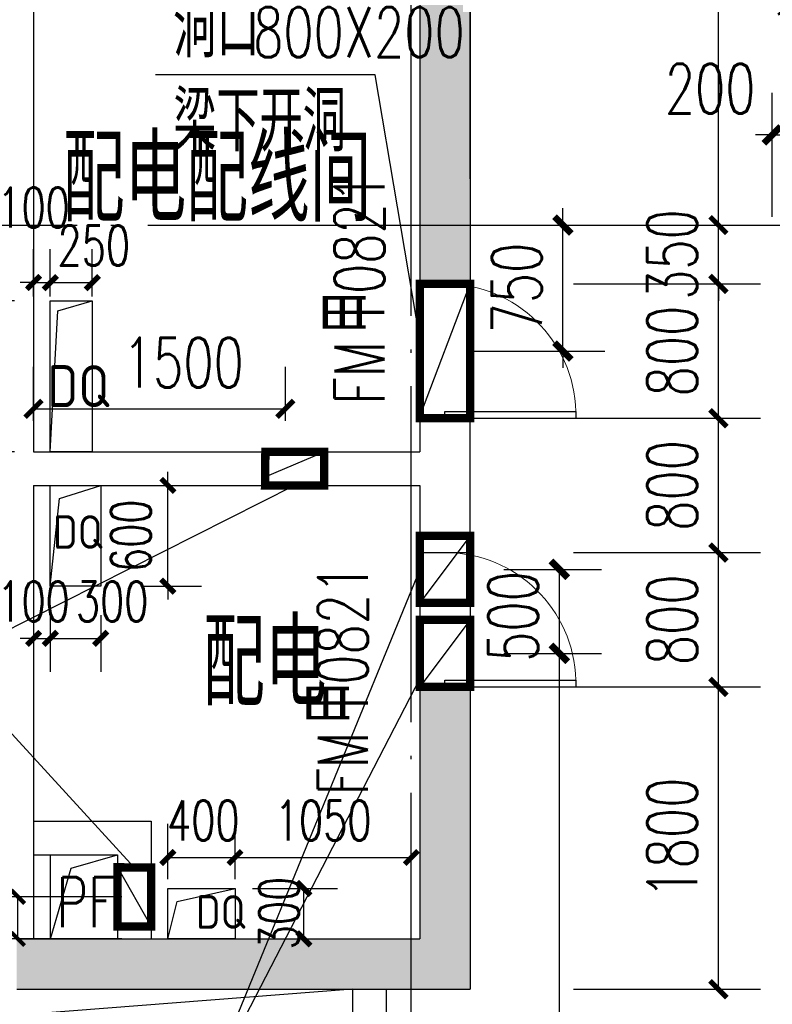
# Model space of a CAD drawing. Extents: x 797781 to 1255204, y 21234 to 1024248.
# Tile 256 of 256: x 952976 to 957458, y 282282 to 288145. Entities that reach past the tile are written whole.
import ezdxf

# ---------------------------------------------------------------- set-up
doc = ezdxf.new("R2010")
doc.units = 0
doc.header["$LTSCALE"] = 1000
doc.header["$MEASUREMENT"] = 0
doc.linetypes.add('230303生产综合楼-平面图_t8$0$DOTE', pattern=[2.42, 2, -0.2, 0.02, -0.2])
for name, color, linetype in [('.2023.03.07提建筑条件', 3, 'Continuous'), ('230303生产综合楼-平面图_t8$0$DIM_LEAD', 3, 'Continuous'), ('230303生产综合楼-平面图_t8$0$DOOR_FIRE_TEXT', 7, 'Continuous'), ('230303生产综合楼-平面图_t8$0$DOTE', 1, '230303生产综合楼-平面图_t8$0$DOTE'), ('230303生产综合楼-平面图_t8$0$H-楼板留洞', 6, 'Continuous'), ('230303生产综合楼-平面图_t8$0$PUB_DIM', 3, 'Continuous'), ('230303生产综合楼-平面图_t8$0$PUB_HATCH', 8, 'Continuous'), ('230303生产综合楼-平面图_t8$0$PUB_TEXT', 7, 'Continuous'), ('230303生产综合楼-平面图_t8$0$STAIR', 2, 'Continuous'), ('230303生产综合楼-平面图_t8$0$WALL', 40, 'Continuous'), ('230303生产综合楼-平面图_t8$0$条件', 7, 'Continuous'), ('230303生产综合楼-平面图_t8$0$板洞', 6, 'Continuous'), ('230303生产综合楼-平面图_t8$0$通风', 7, 'Continuous'), ('DIM_LEAD', 3, 'Continuous'), ('DOOR_FIRE', 4, 'Continuous'), ('PUB_DIM', 3, 'Continuous'), ('PUB_TEXT', 7, 'Continuous'), ('TEL_TEXT', 7, 'Continuous'), ('电气洞口', 6, 'Continuous')]:
    doc.layers.add(name, color=color, linetype=linetype)
doc.styles.add('230303生产综合楼-平面图_t8$0$_TCH_DIM', font='SIMPLEX', dxfattribs={"bigfont": 'GBCBIG'})
doc.styles.add('230303生产综合楼-平面图_T8$0$_TCH_DIM_T3', font='SIMPLEX', dxfattribs={"width": 0.705882, "bigfont": 'GBCBIG'})
doc.styles.add('230303生产综合楼-平面图_t8$0$_TCH_WINDOW', font='SIMPLEX', dxfattribs={"height": 3.5, "bigfont": 'GBCBIG'})
doc.styles.add('_TCH_DIM', font='SIMPLEX', dxfattribs={"bigfont": 'GBCBIG'})
doc.styles.add('_TCH_DIM_T3', font='SIMPLEX', dxfattribs={"width": 0.705882, "bigfont": 'GBCBIG'})
doc.styles.get("Standard").update_dxf_attribs({"font": 'gbenor.shx', "bigfont": 'gbcbig.shx'})
doc.dimstyles.new('230303生产综合楼-平面图_T8$0$_TCH_ARCH&&100', dxfattribs={"dimtxt": 297.5, "dimasz": 100, "dimexe": 250, "dimexo": 300, "dimgap": 126.25, "dimtad": 1, "dimdec": 0, "dimzin": 0, "dimdsep": 46, "dimtxsty": '230303生产综合楼-平面图_T8$0$_TCH_DIM_T3', "dimblk": '230303生产综合楼-平面图_t8$0$_ArchTick', "dimcen": 0.09, "dimclrt": 7, "dimazin": 2, "dimtfac": 1, "dimtdec": 0, "dimtix": 1, "dimtmove": 2, "dimatfit": 3, "dimfxl": 1, "dimtolj": 1, "dimtzin": 0, "dimarcsym": 0})
doc.dimstyles.new('230303生产综合楼-平面图_T8$0$_TCH_ARCH&&80', dxfattribs={"dimtxt": 238, "dimasz": 80, "dimexe": 200, "dimexo": 240, "dimgap": 101, "dimtad": 1, "dimdec": 0, "dimzin": 0, "dimdsep": 46, "dimtxsty": '230303生产综合楼-平面图_T8$0$_TCH_DIM_T3', "dimblk": '230303生产综合楼-平面图_t8$0$_ArchTick', "dimcen": 0.09, "dimclrt": 7, "dimazin": 2, "dimtfac": 1, "dimtdec": 0, "dimtix": 1, "dimtmove": 2, "dimatfit": 3, "dimfxl": 1, "dimtolj": 1, "dimtzin": 0, "dimarcsym": 0})
doc.dimstyles.new('_TCH_ARCH&&100', dxfattribs={"dimtxt": 297.5, "dimasz": 100, "dimexe": 250, "dimexo": 300, "dimgap": 126.25, "dimtad": 1, "dimdec": 0, "dimzin": 0, "dimdsep": 46, "dimtxsty": '_TCH_DIM_T3', "dimblk": 'ARCHTICK', "dimcen": 0.09, "dimclrt": 7, "dimazin": 2, "dimtfac": 1, "dimtdec": 0, "dimtix": 1, "dimtmove": 2, "dimatfit": 3, "dimfxl": 1, "dimtolj": 1, "dimtzin": 0, "dimarcsym": 0})
doc.dimstyles.new('_TCH_ARCH&&80', dxfattribs={"dimtxt": 238, "dimasz": 80, "dimexe": 200, "dimexo": 240, "dimgap": 101, "dimtad": 1, "dimdec": 0, "dimzin": 0, "dimdsep": 46, "dimtxsty": '_TCH_DIM_T3', "dimblk": 'ARCHTICK', "dimcen": 0.09, "dimclrt": 7, "dimazin": 2, "dimtfac": 1, "dimtdec": 0, "dimtix": 1, "dimtmove": 2, "dimatfit": 3, "dimfxl": 1, "dimtolj": 1, "dimtzin": 0, "dimarcsym": 0})

# ---------------------------------------------------------------- blocks, each defined once
blk = doc.blocks.new('_ArchTick')
at = {"color": 0, "linetype": 'ByBlock', "const_width": 0.4}
blk.add_lwpolyline([(-0.5, -0.5), (0.5, 0.5)], dxfattribs=at)
blk = doc.blocks.new('*D6702')
at = {"layer": 'Defpoints', "color": 0, "transparency": 16777216}
for p in [(787812.9, 281834.5), (788444.5, 281834.5), (787812.9, 281334.5)]:
    blk.add_point(p, dxfattribs=at)
at = {"layer": 'PUB_DIM', "color": 0, "lineweight": -2, "transparency": 16777216}
for p, q in [((788112.9, 281834.5), (788694.5, 281834.5)), ((788444.5, 281334.5), (788444.5, 281834.5)), ((788112.9, 281334.5), (788694.5, 281334.5))]:
    blk.add_line(p, q, dxfattribs=at)
at = {"layer": 'PUB_DIM', "color": 0, "lineweight": -2, "transparency": 16777216, "xscale": 100, "yscale": 100, "zscale": 100}
for p, rotation in [((788444.5, 281834.5), 90), ((788444.5, 281334.5), 270)]:
    blk.add_blockref('_ArchTick', p, dxfattribs=dict(at, rotation=rotation))
at = {"layer": 'PUB_DIM', "color": 7, "transparency": 16777216, "insert": (788169.5, 281554.2), "char_height": 297.5, "attachment_point": 5, "rotation": 90, "style": '_TCH_DIM_T3'}
blk.add_mtext('\\A1;500', dxfattribs=at)
blk = doc.blocks.new('*D6703')
at = {"layer": 'Defpoints', "color": 0, "transparency": 16777216}
for p in [(787812.9, 281334.5), (788444.5, 281334.5), (787812.9, 275484.5)]:
    blk.add_point(p, dxfattribs=at)
at = {"layer": 'PUB_DIM', "color": 0, "lineweight": -2, "transparency": 16777216}
for p, q in [((788112.9, 281334.5), (788694.5, 281334.5)), ((788444.5, 275484.5), (788444.5, 281334.5)), ((788112.9, 275484.5), (788694.5, 275484.5))]:
    blk.add_line(p, q, dxfattribs=at)
at = {"layer": 'PUB_DIM', "color": 0, "lineweight": -2, "transparency": 16777216, "xscale": 100, "yscale": 100, "zscale": 100}
for p, rotation in [((788444.5, 281334.5), 90), ((788444.5, 275484.5), 270)]:
    blk.add_blockref('_ArchTick', p, dxfattribs=dict(at, rotation=rotation))
at = {"layer": 'PUB_DIM', "color": 7, "transparency": 16777216, "insert": (788169.5, 278409.5), "char_height": 297.5, "attachment_point": 5, "rotation": 90, "style": '_TCH_DIM_T3'}
blk.add_mtext('\\A1;5850', dxfattribs=at)
blk = doc.blocks.new('*D6706')
at = {"layer": 'Defpoints', "color": 0, "transparency": 16777216}
for p in [(786512.5, 280118.8), (786112.5, 279750.7), (786512.5, 279750.7)]:
    blk.add_point(p, dxfattribs=at)
at = {"layer": 'PUB_DIM', "color": 0, "lineweight": -2, "transparency": 16777216}
for p, q in [((786112.5, 279990.7), (786112.5, 280318.8)), ((786512.5, 279990.7), (786512.5, 280318.8)), ((786112.5, 280118.8), (786512.5, 280118.8))]:
    blk.add_line(p, q, dxfattribs=at)
at = {"layer": 'PUB_DIM', "color": 0, "lineweight": -2, "transparency": 16777216, "xscale": 80, "yscale": 80, "zscale": 80, "rotation": 180}
blk.add_blockref('_ArchTick', (786112.5, 280118.8), dxfattribs=at)
at = {"layer": 'PUB_DIM', "color": 0, "lineweight": -2, "transparency": 16777216, "xscale": 80, "yscale": 80, "zscale": 80}
blk.add_blockref('_ArchTick', (786512.5, 280118.8), dxfattribs=at)
at = {"layer": 'PUB_DIM', "color": 7, "transparency": 16777216, "insert": (786323.7, 280338.8), "char_height": 238, "attachment_point": 5, "style": '_TCH_DIM_T3'}
blk.add_mtext('\\A1;400', dxfattribs=at)
blk = doc.blocks.new('*D6707')
at = {"layer": 'Defpoints', "color": 0, "transparency": 16777216}
for p in [(787562.5, 280118.8), (786512.5, 279750.7), (787562.5, 279750.7)]:
    blk.add_point(p, dxfattribs=at)
at = {"layer": 'PUB_DIM', "color": 0, "lineweight": -2, "transparency": 16777216}
for p, q in [((786512.5, 279990.7), (786512.5, 280318.8)), ((787562.5, 279990.7), (787562.5, 280318.8)), ((786512.5, 280118.8), (787562.5, 280118.8))]:
    blk.add_line(p, q, dxfattribs=at)
at = {"layer": 'PUB_DIM', "color": 0, "lineweight": -2, "transparency": 16777216, "xscale": 80, "yscale": 80, "zscale": 80, "rotation": 180}
blk.add_blockref('_ArchTick', (786512.5, 280118.8), dxfattribs=at)
at = {"layer": 'PUB_DIM', "color": 0, "lineweight": -2, "transparency": 16777216, "xscale": 80, "yscale": 80, "zscale": 80}
blk.add_blockref('_ArchTick', (787562.5, 280118.8), dxfattribs=at)
at = {"layer": 'PUB_DIM', "color": 7, "transparency": 16777216, "insert": (787037.5, 280338.8), "char_height": 238, "attachment_point": 5, "style": '_TCH_DIM_T3'}
blk.add_mtext('\\A1;1050', dxfattribs=at)
blk = doc.blocks.new('*D6708')
at = {"layer": 'Defpoints', "color": 0, "transparency": 16777216}
for p in [(786375.7, 279934.5), (786922.2, 279934.5), (786375.7, 279634.5)]:
    blk.add_point(p, dxfattribs=at)
at = {"layer": 'PUB_DIM', "color": 0, "lineweight": -2, "transparency": 16777216}
for p, q in [((786615.7, 279934.5), (787122.2, 279934.5)), ((786922.2, 279634.5), (786922.2, 279934.5)), ((786615.7, 279634.5), (787122.2, 279634.5))]:
    blk.add_line(p, q, dxfattribs=at)
at = {"layer": 'PUB_DIM', "color": 0, "lineweight": -2, "transparency": 16777216, "xscale": 80, "yscale": 80, "zscale": 80}
for p, rotation in [((786922.2, 279934.5), 90), ((786922.2, 279634.5), 270)]:
    blk.add_blockref('_ArchTick', p, dxfattribs=dict(at, rotation=rotation))
at = {"layer": 'PUB_DIM', "color": 7, "transparency": 16777216, "insert": (786774.5, 279788), "char_height": 238, "attachment_point": 5, "rotation": 90, "style": '_TCH_DIM_T3'}
blk.add_mtext('\\A1;300', dxfattribs=at)
blk = doc.blocks.new('*D6709')
at = {"layer": 'Defpoints', "color": 0, "transparency": 16777216}
for p in [(785312.5, 281801.8), (785412.5, 281801.8), (785412.5, 281423.7)]:
    blk.add_point(p, dxfattribs=at)
at = {"layer": 'PUB_DIM', "color": 0, "lineweight": -2, "transparency": 16777216}
for p, q in [((785312.5, 281561.8), (785312.5, 281223.7)), ((785412.5, 281561.8), (785412.5, 281223.7)), ((785312.5, 281423.7), (785232.5, 281423.7)), ((785312.5, 281423.7), (785412.5, 281423.7)), ((785412.5, 281423.7), (785492.5, 281423.7))]:
    blk.add_line(p, q, dxfattribs=at)
at = {"layer": 'PUB_DIM', "color": 0, "lineweight": -2, "transparency": 16777216, "xscale": 80, "yscale": 80, "zscale": 80}
blk.add_blockref('_ArchTick', (785312.5, 281423.7), dxfattribs=at)
at = {"layer": 'PUB_DIM', "color": 0, "lineweight": -2, "transparency": 16777216, "xscale": 80, "yscale": 80, "zscale": 80, "rotation": 180}
blk.add_blockref('_ArchTick', (785412.5, 281423.7), dxfattribs=at)
at = {"layer": 'PUB_DIM', "color": 7, "transparency": 16777216, "insert": (785312.5, 281643.7), "char_height": 238, "attachment_point": 5, "style": '_TCH_DIM_T3'}
blk.add_mtext('\\A1;100', dxfattribs=at)
blk = doc.blocks.new('*D6710')
at = {"layer": 'Defpoints', "color": 0, "transparency": 16777216}
for p in [(785412.5, 281801.8), (785712.5, 281801.8), (785712.5, 281423.7)]:
    blk.add_point(p, dxfattribs=at)
at = {"layer": 'PUB_DIM', "color": 0, "lineweight": -2, "transparency": 16777216}
for p, q in [((785412.5, 281561.8), (785412.5, 281223.7)), ((785712.5, 281561.8), (785712.5, 281223.7)), ((785412.5, 281423.7), (785712.5, 281423.7))]:
    blk.add_line(p, q, dxfattribs=at)
at = {"layer": 'PUB_DIM', "color": 0, "lineweight": -2, "transparency": 16777216, "xscale": 80, "yscale": 80, "zscale": 80, "rotation": 180}
blk.add_blockref('_ArchTick', (785412.5, 281423.7), dxfattribs=at)
at = {"layer": 'PUB_DIM', "color": 0, "lineweight": -2, "transparency": 16777216, "xscale": 80, "yscale": 80, "zscale": 80}
blk.add_blockref('_ArchTick', (785712.5, 281423.7), dxfattribs=at)
at = {"layer": 'PUB_DIM', "color": 7, "transparency": 16777216, "insert": (785780.9, 281643.7), "char_height": 238, "attachment_point": 5, "style": '_TCH_DIM_T3'}
blk.add_mtext('\\A1;300', dxfattribs=at)
blk = doc.blocks.new('*D6711')
at = {"layer": 'Defpoints', "color": 0, "transparency": 16777216}
for p in [(785712.5, 282334.5), (786112.8, 282334.5), (785712.5, 281734.5)]:
    blk.add_point(p, dxfattribs=at)
at = {"layer": 'PUB_DIM', "color": 0, "lineweight": -2, "transparency": 16777216}
for p, q in [((786112.8, 282334.5), (786112.8, 282414.5)), ((785952.5, 282334.5), (786312.8, 282334.5)), ((786112.8, 281734.5), (786112.8, 282334.5)), ((785952.5, 281734.5), (786312.8, 281734.5)), ((786112.8, 281734.5), (786112.8, 281654.5))]:
    blk.add_line(p, q, dxfattribs=at)
at = {"layer": 'PUB_DIM', "color": 0, "lineweight": -2, "transparency": 16777216, "xscale": 80, "yscale": 80, "zscale": 80}
for p, rotation in [((786112.8, 282334.5), 270), ((786112.8, 281734.5), 90)]:
    blk.add_blockref('_ArchTick', p, dxfattribs=dict(at, rotation=rotation))
at = {"layer": 'PUB_DIM', "color": 7, "transparency": 16777216, "insert": (785892.8, 282034.5), "char_height": 238, "attachment_point": 5, "rotation": 90, "style": '_TCH_DIM_T3'}
blk.add_mtext('\\A1;600', dxfattribs=at)
blk = doc.blocks.new('*D6687')
at = {"layer": 'Defpoints', "color": 0, "transparency": 16777216}
for p in [(656173.1, 196279.2), (657025.7, 196279.2), (656173.1, 195529.2)]:
    blk.add_point(p, dxfattribs=at)
at = {"layer": 'PUB_DIM', "color": 0, "lineweight": -2, "transparency": 16777216}
for p, q in [((657025.7, 196279.2), (657025.7, 196379.2)), ((656473.1, 196279.2), (657275.7, 196279.2)), ((657025.7, 195529.2), (657025.7, 196279.2)), ((656473.1, 195529.2), (657275.7, 195529.2)), ((657025.7, 195529.2), (657025.7, 195429.2))]:
    blk.add_line(p, q, dxfattribs=at)
at = {"layer": 'PUB_DIM', "color": 0, "lineweight": -2, "transparency": 16777216, "xscale": 100, "yscale": 100, "zscale": 100}
for p, rotation in [((657025.7, 196279.2), 270), ((657025.7, 195529.2), 90)]:
    blk.add_blockref('_ArchTick', p, dxfattribs=dict(at, rotation=rotation))
at = {"layer": 'PUB_DIM', "color": 7, "transparency": 16777216, "insert": (656750.7, 195904.2), "char_height": 297.5, "attachment_point": 5, "rotation": 90, "style": '_TCH_DIM_T3'}
blk.add_mtext('\\A1;750', dxfattribs=at)
blk = doc.blocks.new('*D6679')
at = {"layer": 'Defpoints', "color": 0, "transparency": 16777216}
for p in [(816852.3, 195829.2), (817198.8, 195829.2), (817198.8, 194929.2)]:
    blk.add_point(p, dxfattribs=at)
at = {"layer": 'PUB_DIM', "color": 0, "lineweight": -2, "transparency": 16777216}
for p, q in [((816958.8, 195829.2), (816652.3, 195829.2)), ((816852.3, 194929.2), (816852.3, 195829.2)), ((816958.8, 194929.2), (816652.3, 194929.2))]:
    blk.add_line(p, q, dxfattribs=at)
at = {"layer": 'PUB_DIM', "color": 0, "lineweight": -2, "transparency": 16777216, "xscale": 80, "yscale": 80, "zscale": 80}
for p, rotation in [((816852.3, 195829.2), 90), ((816852.3, 194929.2), 270)]:
    blk.add_blockref('_ArchTick', p, dxfattribs=dict(at, rotation=rotation))
at = {"layer": 'PUB_DIM', "color": 7, "transparency": 16777216, "insert": (816632.3, 195379.2), "char_height": 238, "attachment_point": 5, "rotation": 90, "style": '_TCH_DIM_T3'}
blk.add_mtext('\\A1;900', dxfattribs=at)
blk = doc.blocks.new('*D6680')
at = {"layer": 'Defpoints', "color": 0, "transparency": 16777216}
for p in [(817173.1, 195936.9), (817073.1, 195614.7), (817173.1, 195614.7)]:
    blk.add_point(p, dxfattribs=at)
at = {"layer": 'PUB_DIM', "color": 0, "lineweight": -2, "transparency": 16777216}
for p, q in [((817073.1, 195854.7), (817073.1, 196136.9)), ((817173.1, 195854.7), (817173.1, 196136.9)), ((817073.1, 195936.9), (816993.1, 195936.9)), ((817073.1, 195936.9), (817173.1, 195936.9)), ((817173.1, 195936.9), (817253.1, 195936.9))]:
    blk.add_line(p, q, dxfattribs=at)
at = {"layer": 'PUB_DIM', "color": 0, "lineweight": -2, "transparency": 16777216, "xscale": 80, "yscale": 80, "zscale": 80}
blk.add_blockref('_ArchTick', (817073.1, 195936.9), dxfattribs=at)
at = {"layer": 'PUB_DIM', "color": 0, "lineweight": -2, "transparency": 16777216, "xscale": 80, "yscale": 80, "zscale": 80, "rotation": 180}
blk.add_blockref('_ArchTick', (817173.1, 195936.9), dxfattribs=at)
at = {"layer": 'PUB_DIM', "color": 7, "transparency": 16777216, "insert": (817073.1, 196383.4), "char_height": 238, "attachment_point": 5, "style": '_TCH_DIM_T3'}
blk.add_mtext('\\A1;100', dxfattribs=at)
blk = doc.blocks.new('*D6681')
at = {"layer": 'Defpoints', "color": 0, "transparency": 16777216}
for p in [(817423.1, 195936.9), (817173.1, 195614.7), (817423.1, 195614.7)]:
    blk.add_point(p, dxfattribs=at)
at = {"layer": 'PUB_DIM', "color": 0, "lineweight": -2, "transparency": 16777216}
for p, q in [((817173.1, 195854.7), (817173.1, 196136.9)), ((817423.1, 195854.7), (817423.1, 196136.9)), ((817173.1, 195936.9), (817423.1, 195936.9))]:
    blk.add_line(p, q, dxfattribs=at)
at = {"layer": 'PUB_DIM', "color": 0, "lineweight": -2, "transparency": 16777216, "xscale": 80, "yscale": 80, "zscale": 80, "rotation": 180}
blk.add_blockref('_ArchTick', (817173.1, 195936.9), dxfattribs=at)
at = {"layer": 'PUB_DIM', "color": 0, "lineweight": -2, "transparency": 16777216, "xscale": 80, "yscale": 80, "zscale": 80}
blk.add_blockref('_ArchTick', (817423.1, 195936.9), dxfattribs=at)
at = {"layer": 'PUB_DIM', "color": 7, "transparency": 16777216, "insert": (817432, 196156.9), "char_height": 238, "attachment_point": 5, "style": '_TCH_DIM_T3'}
blk.add_mtext('\\A1;250', dxfattribs=at)
blk = doc.blocks.new('230303生产综合楼-平面图_t8$0$_ArchTick')
at = {"color": 0, "linetype": 'ByBlock', "const_width": 0.3}
blk.add_lwpolyline([(-0.5, -0.5), (0.5, 0.5)], dxfattribs=at)
blk = doc.blocks.new('*D6450')
at = {"layer": '230303生产综合楼-平面图_t8$0$PUB_DIM', "color": 0, "lineweight": -2, "transparency": 16777216}
for p, q in [((562738.2, 84744.1), (561919.8, 84744.1)), ((562119.8, 84493.7), (562119.8, 84744.1)), ((562738.2, 84493.7), (561919.8, 84493.7))]:
    blk.add_line(p, q, dxfattribs=at)
at = {"layer": 'Defpoints', "color": 0, "transparency": 16777216}
for p in [(562119.8, 84744.1), (562978.2, 84744.1), (562978.2, 84493.7)]:
    blk.add_point(p, dxfattribs=at)
at = {"layer": '230303生产综合楼-平面图_t8$0$PUB_DIM', "color": 0, "lineweight": -2, "transparency": 16777216, "xscale": 80, "yscale": 80, "zscale": 80}
for p, rotation in [((562119.8, 84744.1), 90), ((562119.8, 84493.7), 270)]:
    blk.add_blockref('230303生产综合楼-平面图_t8$0$_ArchTick', p, dxfattribs=dict(at, rotation=rotation))
at = {"layer": '230303生产综合楼-平面图_t8$0$PUB_DIM', "color": 7, "transparency": 16777216, "insert": (561882.7, 84634.3), "char_height": 238, "attachment_point": 5, "rotation": 90, "style": '230303生产综合楼-平面图_T8$0$_TCH_DIM_T3'}
blk.add_mtext('\\A1;250', dxfattribs=at)
blk = doc.blocks.new('*D6451')
at = {"layer": '230303生产综合楼-平面图_t8$0$PUB_DIM', "color": 0, "lineweight": -2, "transparency": 16777216}
for p, q in [((562212.6, 87577.8), (562212.6, 87899.7)), ((563712.4, 87577.8), (563712.4, 87899.7)), ((562212.6, 87649.7), (563712.4, 87649.7))]:
    blk.add_line(p, q, dxfattribs=at)
at = {"layer": 'Defpoints', "color": 0, "transparency": 16777216}
for p in [(563712.4, 87649.7), (562212.6, 87277.8), (563712.4, 87277.8)]:
    blk.add_point(p, dxfattribs=at)
at = {"layer": '230303生产综合楼-平面图_t8$0$PUB_DIM', "color": 0, "lineweight": -2, "transparency": 16777216, "xscale": 100, "yscale": 100, "zscale": 100, "rotation": 180}
blk.add_blockref('230303生产综合楼-平面图_t8$0$_ArchTick', (562212.6, 87649.7), dxfattribs=at)
at = {"layer": '230303生产综合楼-平面图_t8$0$PUB_DIM', "color": 0, "lineweight": -2, "transparency": 16777216, "xscale": 100, "yscale": 100, "zscale": 100}
blk.add_blockref('230303生产综合楼-平面图_t8$0$_ArchTick', (563712.4, 87649.7), dxfattribs=at)
at = {"layer": '230303生产综合楼-平面图_t8$0$PUB_DIM', "color": 7, "transparency": 16777216, "insert": (563104.7, 87924.7), "char_height": 297.5, "attachment_point": 5, "style": '230303生产综合楼-平面图_T8$0$_TCH_DIM_T3'}
blk.add_mtext('\\A1;1500', dxfattribs=at)
blk = doc.blocks.new('$DorLib2D$00000001')
for p, q in [((0.45, 0.975), (0.5, 0.975)), ((0.45, 0), (0.45, 0.975)), ((0.5, 0), (0.5, 0.975)), ((0.5, 0), (0.45, 0))]:
    blk.add_line(p, q)
at = {"lineweight": 13}
blk.add_arc((0.475, 0), 0.975, 91.46928, 180, dxfattribs=at)
blk = doc.blocks.new('*D3288')
at = {"layer": 'Defpoints', "color": 0, "transparency": 16777216}
for p in [(957658, 287459), (957458, 286671.6), (957658, 286671.6)]:
    blk.add_point(p, dxfattribs=at)
at = {"layer": 'PUB_DIM', "color": 0, "lineweight": -2, "transparency": 16777216}
for p, q in [((957458, 286971.6), (957458, 287709)), ((957658, 286971.6), (957658, 287709)), ((957458, 287459), (957358, 287459)), ((957458, 287459), (957658, 287459)), ((957658, 287459), (957758, 287459))]:
    blk.add_line(p, q, dxfattribs=at)
at = {"layer": 'PUB_DIM', "color": 0, "lineweight": -2, "transparency": 16777216, "xscale": 100, "yscale": 100, "zscale": 100}
blk.add_blockref('_ArchTick', (957458, 287459), dxfattribs=at)
at = {"layer": 'PUB_DIM', "color": 0, "lineweight": -2, "transparency": 16777216, "xscale": 100, "yscale": 100, "zscale": 100, "rotation": 180}
blk.add_blockref('_ArchTick', (957658, 287459), dxfattribs=at)
at = {"layer": 'PUB_DIM', "color": 7, "transparency": 16777216, "insert": (957088, 287734), "char_height": 297.5, "attachment_point": 5, "style": '_TCH_DIM_T3'}
blk.add_mtext('\\A1;200', dxfattribs=at)
blk = doc.blocks.new('*D3289')
at = {"layer": 'Defpoints', "color": 0, "transparency": 16777216}
for p in [(957808, 287459), (957658, 286671.6), (957808, 286671.6)]:
    blk.add_point(p, dxfattribs=at)
at = {"layer": 'PUB_DIM', "color": 0, "lineweight": -2, "transparency": 16777216}
for p, q in [((957658, 286971.6), (957658, 287709)), ((957808, 286971.6), (957808, 287709)), ((957658, 287459), (957558, 287459)), ((957658, 287459), (957808, 287459)), ((957808, 287459), (957908, 287459))]:
    blk.add_line(p, q, dxfattribs=at)
at = {"layer": 'PUB_DIM', "color": 0, "lineweight": -2, "transparency": 16777216, "xscale": 100, "yscale": 100, "zscale": 100}
blk.add_blockref('_ArchTick', (957658, 287459), dxfattribs=at)
at = {"layer": 'PUB_DIM', "color": 0, "lineweight": -2, "transparency": 16777216, "xscale": 100, "yscale": 100, "zscale": 100, "rotation": 180}
blk.add_blockref('_ArchTick', (957808, 287459), dxfattribs=at)
at = {"layer": 'PUB_DIM', "color": 7, "transparency": 16777216, "insert": (957708, 288084), "char_height": 297.5, "attachment_point": 5, "style": '_TCH_DIM_T3'}
blk.add_mtext('\\A1;150', dxfattribs=at)
blk = doc.blocks.new('*D5183')
at = {"layer": '230303生产综合楼-平面图_t8$0$PUB_DIM', "color": 0, "lineweight": -2, "transparency": 16777216}
for p, q in [((956274.5, 284171.6), (957387, 284171.6)), ((957137, 282371.6), (957137, 284171.6)), ((956274.5, 282371.6), (957387, 282371.6))]:
    blk.add_line(p, q, dxfattribs=at)
at = {"layer": 'Defpoints', "color": 0, "transparency": 16777216}
for p in [(955974.5, 284171.6), (957137, 284171.6), (955974.5, 282371.6)]:
    blk.add_point(p, dxfattribs=at)
at = {"layer": '230303生产综合楼-平面图_t8$0$PUB_DIM', "color": 0, "lineweight": -2, "transparency": 16777216, "xscale": 100, "yscale": 100, "zscale": 100}
for p, rotation in [((957137, 284171.6), 90), ((957137, 282371.6), 270)]:
    blk.add_blockref('230303生产综合楼-平面图_t8$0$_ArchTick', p, dxfattribs=dict(at, rotation=rotation))
at = {"layer": '230303生产综合楼-平面图_t8$0$PUB_DIM', "color": 7, "transparency": 16777216, "insert": (956862, 283271.6), "char_height": 297.5, "attachment_point": 5, "rotation": 90, "style": '230303生产综合楼-平面图_T8$0$_TCH_DIM_T3'}
blk.add_mtext('\\A1;1800', dxfattribs=at)
blk = doc.blocks.new('*D5184')
at = {"layer": '230303生产综合楼-平面图_t8$0$PUB_DIM', "color": 0, "lineweight": -2, "transparency": 16777216}
for p, q in [((956274.5, 284971.6), (957387, 284971.6)), ((957137, 284171.6), (957137, 284971.6)), ((956274.5, 284171.6), (957387, 284171.6))]:
    blk.add_line(p, q, dxfattribs=at)
at = {"layer": 'Defpoints', "color": 0, "transparency": 16777216}
for p in [(955974.5, 284971.6), (957137, 284971.6), (955974.5, 284171.6)]:
    blk.add_point(p, dxfattribs=at)
at = {"layer": '230303生产综合楼-平面图_t8$0$PUB_DIM', "color": 0, "lineweight": -2, "transparency": 16777216, "xscale": 100, "yscale": 100, "zscale": 100}
for p, rotation in [((957137, 284971.6), 90), ((957137, 284171.6), 270)]:
    blk.add_blockref('230303生产综合楼-平面图_t8$0$_ArchTick', p, dxfattribs=dict(at, rotation=rotation))
at = {"layer": '230303生产综合楼-平面图_t8$0$PUB_DIM', "color": 7, "transparency": 16777216, "insert": (956862, 284571.6), "char_height": 297.5, "attachment_point": 5, "rotation": 90, "style": '230303生产综合楼-平面图_T8$0$_TCH_DIM_T3'}
blk.add_mtext('\\A1;800', dxfattribs=at)
blk = doc.blocks.new('*D5185')
at = {"layer": '230303生产综合楼-平面图_t8$0$PUB_DIM', "color": 0, "lineweight": -2, "transparency": 16777216}
for p, q in [((956274.5, 285771.6), (957387, 285771.6)), ((957137, 284971.6), (957137, 285771.6)), ((956274.5, 284971.6), (957387, 284971.6))]:
    blk.add_line(p, q, dxfattribs=at)
at = {"layer": 'Defpoints', "color": 0, "transparency": 16777216}
for p in [(955974.5, 285771.6), (957137, 285771.6), (955974.5, 284971.6)]:
    blk.add_point(p, dxfattribs=at)
at = {"layer": '230303生产综合楼-平面图_t8$0$PUB_DIM', "color": 0, "lineweight": -2, "transparency": 16777216, "xscale": 100, "yscale": 100, "zscale": 100}
for p, rotation in [((957137, 285771.6), 90), ((957137, 284971.6), 270)]:
    blk.add_blockref('230303生产综合楼-平面图_t8$0$_ArchTick', p, dxfattribs=dict(at, rotation=rotation))
at = {"layer": '230303生产综合楼-平面图_t8$0$PUB_DIM', "color": 7, "transparency": 16777216, "insert": (956862, 285371.6), "char_height": 297.5, "attachment_point": 5, "rotation": 90, "style": '230303生产综合楼-平面图_T8$0$_TCH_DIM_T3'}
blk.add_mtext('\\A1;800', dxfattribs=at)
blk = doc.blocks.new('*D5186')
at = {"layer": '230303生产综合楼-平面图_t8$0$PUB_DIM', "color": 0, "lineweight": -2, "transparency": 16777216}
for p, q in [((956274.5, 286571.6), (957387, 286571.6)), ((957137, 285771.6), (957137, 286571.6)), ((956274.5, 285771.6), (957387, 285771.6))]:
    blk.add_line(p, q, dxfattribs=at)
at = {"layer": 'Defpoints', "color": 0, "transparency": 16777216}
for p in [(955974.5, 286571.6), (957137, 286571.6), (955974.5, 285771.6)]:
    blk.add_point(p, dxfattribs=at)
at = {"layer": '230303生产综合楼-平面图_t8$0$PUB_DIM', "color": 0, "lineweight": -2, "transparency": 16777216, "xscale": 100, "yscale": 100, "zscale": 100}
for p, rotation in [((957137, 286571.6), 90), ((957137, 285771.6), 270)]:
    blk.add_blockref('230303生产综合楼-平面图_t8$0$_ArchTick', p, dxfattribs=dict(at, rotation=rotation))
at = {"layer": '230303生产综合楼-平面图_t8$0$PUB_DIM', "color": 7, "transparency": 16777216, "insert": (956862, 286171.6), "char_height": 297.5, "attachment_point": 5, "rotation": 90, "style": '230303生产综合楼-平面图_T8$0$_TCH_DIM_T3'}
blk.add_mtext('\\A1;800', dxfattribs=at)
blk = doc.blocks.new('*D5187')
at = {"layer": '230303生产综合楼-平面图_t8$0$PUB_DIM', "color": 0, "lineweight": -2, "transparency": 16777216}
for p, q in [((957137, 286921.6), (957137, 287021.6)), ((956274.5, 286921.6), (957387, 286921.6)), ((957137, 286571.6), (957137, 286921.6)), ((956274.5, 286571.6), (957387, 286571.6)), ((957137, 286571.6), (957137, 286471.6))]:
    blk.add_line(p, q, dxfattribs=at)
at = {"layer": 'Defpoints', "color": 0, "transparency": 16777216}
for p in [(955974.5, 286921.6), (957137, 286921.6), (955974.5, 286571.6)]:
    blk.add_point(p, dxfattribs=at)
at = {"layer": '230303生产综合楼-平面图_t8$0$PUB_DIM', "color": 0, "lineweight": -2, "transparency": 16777216, "xscale": 100, "yscale": 100, "zscale": 100}
for p, rotation in [((957137, 286921.6), 270), ((957137, 286571.6), 90)]:
    blk.add_blockref('230303生产综合楼-平面图_t8$0$_ArchTick', p, dxfattribs=dict(at, rotation=rotation))
at = {"layer": '230303生产综合楼-平面图_t8$0$PUB_DIM', "color": 7, "transparency": 16777216, "insert": (956862, 286746.6), "char_height": 297.5, "attachment_point": 5, "rotation": 90, "style": '230303生产综合楼-平面图_T8$0$_TCH_DIM_T3'}
blk.add_mtext('\\A1;350', dxfattribs=at)
blk = doc.blocks.new('*D5188')
at = {"layer": '230303生产综合楼-平面图_t8$0$PUB_DIM', "color": 0, "lineweight": -2, "transparency": 16777216}
for p, q in [((956274.5, 291471.6), (957387, 291471.6)), ((957137, 286921.6), (957137, 291471.6)), ((956274.5, 286921.6), (957387, 286921.6))]:
    blk.add_line(p, q, dxfattribs=at)
at = {"layer": 'Defpoints', "color": 0, "transparency": 16777216}
for p in [(955974.5, 291471.6), (957137, 291471.6), (955974.5, 286921.6)]:
    blk.add_point(p, dxfattribs=at)
at = {"layer": '230303生产综合楼-平面图_t8$0$PUB_DIM', "color": 0, "lineweight": -2, "transparency": 16777216, "xscale": 100, "yscale": 100, "zscale": 100}
for p, rotation in [((957137, 291471.6), 90), ((957137, 286921.6), 270)]:
    blk.add_blockref('230303生产综合楼-平面图_t8$0$_ArchTick', p, dxfattribs=dict(at, rotation=rotation))
at = {"layer": '230303生产综合楼-平面图_t8$0$PUB_DIM', "color": 7, "transparency": 16777216, "insert": (956862, 289196.6), "char_height": 297.5, "attachment_point": 5, "rotation": 90, "style": '230303生产综合楼-平面图_T8$0$_TCH_DIM_T3'}
blk.add_mtext('\\A1;4550', dxfattribs=at)
blk = doc.blocks.new('2FQD')
at = {"layer": 'DIM_LEAD'}
for p in [(787612.5, 281834.5), (787612.5, 281184.5)]:
    blk.add_line(p, (786332.5, 278708.5), dxfattribs=at)
at = {"layer": 'TEL_TEXT', "color": 3, "linetype": 'ByBlock'}
for points in [[(785712.5, 282334.5), (785712.5, 281734.5), (785412.5, 281734.5), (785412.5, 282334.5)], [(786512.5, 279934.5), (786512.5, 279634.5), (786112.5, 279634.5), (786112.5, 279934.5)]]:
    blk.add_lwpolyline(points, close=True, dxfattribs=at)
for points in [[(785412.5, 281734.5), (785468.1, 282257.2), (785712.5, 282334.5)], [(786112.5, 279634.5), (786168.1, 279857.2), (786512.5, 279934.5)]]:
    blk.add_lwpolyline(points, dxfattribs=at)
at = {"layer": '电气洞口', "color": 6, "lineweight": -2}
for p, q in [((787912.5, 282034.5), (787612.5, 281634.5)), ((787912.5, 281534.5), (787612.5, 281134.5))]:
    blk.add_line(p, q, dxfattribs=at)
at = {"layer": '电气洞口', "color": 6, "lineweight": -2, "const_width": 50}
for points in [[(787612.5, 281634.5), (787912.5, 281634.5), (787912.5, 282034.5), (787612.5, 282034.5)], [(787612.5, 281134.5), (787912.5, 281134.5), (787912.5, 281534.5), (787612.5, 281534.5)]]:
    blk.add_lwpolyline(points, close=True, dxfattribs=at)
at = {"layer": 'PUB_TEXT'}
for p in [(785428.6, 281957), (786279.7, 279694.6)]:
    blk.add_text('DQ', height=200, dxfattribs=at).set_placement(p)
at = {"layer": 'PUB_DIM'}
for p1, p2, distance, dimstyle, picture, middle in [((785712.5, 281734.5), (785712.5, 282334.5), -400.3, '_TCH_ARCH&&80', '*D6711', (785892.8, 282034.5)), ((787812.9, 275484.5), (787812.9, 281334.5), -631.5, '_TCH_ARCH&&100', '*D6703', (788169.5, 278409.5)), ((786512.5, 279750.7), (787562.5, 279750.7), 368.2, '_TCH_ARCH&&80', '*D6707', (787037.5, 280338.8))]:
    dim = blk.add_aligned_dim(p1=p1, p2=p2, distance=distance, dimstyle=dimstyle, dxfattribs=at)
    dim.commit()
    dim.dimension.update_dxf_attribs({"geometry": picture, "text_midpoint": middle})
for base, p1, p2, angle, dimstyle, picture, middle in [((788444.5, 281834.5), (787812.9, 281334.5), (787812.9, 281834.5), 90, '_TCH_ARCH&&100', '*D6702', (788169.5, 281554.2)), ((785412.5, 281423.7), (785312.5, 281801.8), (785412.5, 281801.8), 0, '_TCH_ARCH&&80', '*D6709', (785312.5, 281643.7)), ((785712.5, 281423.7), (785412.5, 281801.8), (785712.5, 281801.8), 0, '_TCH_ARCH&&80', '*D6710', (785780.9, 281643.7)), ((786512.5, 280118.8), (786112.5, 279750.7), (786512.5, 279750.7), 0, '_TCH_ARCH&&80', '*D6706', (786323.7, 280338.8)), ((786922.2, 279934.5), (786375.7, 279634.5), (786375.7, 279934.5), 90, '_TCH_ARCH&&80', '*D6708', (786774.5, 279788))]:
    dim = blk.add_linear_dim(base=base, p1=p1, p2=p2, angle=angle, dimstyle=dimstyle, dxfattribs=at)
    dim.commit()
    dim.dimension.update_dxf_attribs({"geometry": picture, "text_midpoint": middle, "dimtype": 161})
blk = doc.blocks.new('2FRD')
at = {"layer": '.2023.03.07提建筑条件', "const_width": 50}
blk.add_lwpolyline([(656473.1, 195129.5), (656173.1, 195129.5), (656173.1, 195929.2), (656473.1, 195929.2)], close=True, dxfattribs=at)
at = {"layer": '.2023.03.07提建筑条件'}
blk.add_lwpolyline([(656173.1, 195140.2), (656473.1, 195929.2)], dxfattribs=at)
at = {"layer": 'DIM_LEAD'}
for p, q in [((655907.4, 197173.6), (654599.6, 197173.6)), ((656173.1, 195602.6), (655907.4, 197173.6))]:
    blk.add_line(p, q, dxfattribs=at)
at = {"layer": 'PUB_TEXT', "style": '_TCH_DIM'}
for s, p in [('洞口', (654704.6, 197278.6)), ('梁下开洞', (654704.6, 196718.6))]:
    blk.add_text(s, height=357.45, dxfattribs=at).set_placement(p)
at = {"layer": 'PUB_TEXT', "style": '_TCH_DIM', "width": 0.705882}
blk.add_text('800X200', height=297.5, dxfattribs=at).set_placement((655181.2, 197278.6))
at = {"layer": 'PUB_DIM'}
dim = blk.add_aligned_dim(p1=(656173.1, 195529.2), p2=(656173.1, 196279.2), distance=-852.6, dimstyle='_TCH_ARCH&&100', dxfattribs=at)
dim.commit()
dim.dimension.update_dxf_attribs({"geometry": '*D6687', "text_midpoint": (656750.7, 195904.2)})
blk = doc.blocks.new('DQBD1')
at = {"layer": '.2023.03.07提建筑条件'}
blk.add_lwpolyline([(817423.1, 194929.2), (817173.1, 194929.2), (817173.1, 195829.2), (817423.1, 195829.2)], close=True, dxfattribs=at)
blk.add_lwpolyline([(817173.1, 194929.2), (817217.9, 195769.5), (817423.1, 195829.2)], dxfattribs=at)
at = {"layer": 'PUB_TEXT'}
blk.add_text('DQ', height=250, dxfattribs=at).set_placement((817156, 195195.3))
at = {"layer": 'PUB_DIM'}
for base, p1, p2, picture, middle in [((817173.1, 195936.9), (817073.1, 195614.7), (817173.1, 195614.7), '*D6680', (817073.1, 196383.4)), ((817423.1, 195936.9), (817173.1, 195614.7), (817423.1, 195614.7), '*D6681', (817432, 196156.9))]:
    dim = blk.add_linear_dim(base=base, p1=p1, p2=p2, angle=0, dimstyle='_TCH_ARCH&&80', dxfattribs=at)
    dim.commit()
    dim.dimension.update_dxf_attribs({"geometry": picture, "text_midpoint": middle, "dimtype": 161})
dim = blk.add_aligned_dim(p1=(817198.8, 194929.2), p2=(817198.8, 195829.2), distance=346.5, dimstyle='_TCH_ARCH&&80', dxfattribs=at)
dim.commit()
dim.dimension.update_dxf_attribs({"geometry": '*D6679', "text_midpoint": (816632.3, 195379.2)})
blk = doc.blocks.new('230303生产综合楼-平面图_t8$0$2FNTD')
at = {"layer": '230303生产综合楼-平面图_t8$0$DIM_LEAD'}
for p in [(563767.5, 87193.7), (562812.7, 84918.7)]:
    blk.add_line(p, (561689.2, 86143.7), dxfattribs=at)
at = {"layer": '230303生产综合楼-平面图_t8$0$条件', "color": 1}
for points in [[(563591.8, 87244.1), (563943.4, 87393.7)], [(562712.6, 84919.6), (562912.9, 84567.8)]]:
    blk.add_lwpolyline(points, dxfattribs=at)
at = {"layer": '230303生产综合楼-平面图_t8$0$通风', "color": 1, "const_width": 50}
for points in [[(563593.4, 87393.7), (563943.4, 87393.7), (563943.4, 87193.7), (563591.5, 87193.7), (563593.4, 87393.7)], [(562912.9, 84917.8), (562912.9, 84567.8), (562712.6, 84567.8), (562712.6, 84919.6), (562912.9, 84917.8)]]:
    blk.add_lwpolyline(points, dxfattribs=at)
at = {"layer": '230303生产综合楼-平面图_t8$0$PUB_DIM'}
for base, p1, p2, angle, dimstyle, picture, middle in [((563712.4, 87649.7), (562212.6, 87277.8), (563712.4, 87277.8), 360, '230303生产综合楼-平面图_T8$0$_TCH_ARCH&&100', '*D6451', (563104.7, 87924.7)), ((562119.8, 84744.1), (562978.2, 84493.7), (562978.2, 84744.1), 90, '230303生产综合楼-平面图_T8$0$_TCH_ARCH&&80', '*D6450', (561882.7, 84634.3))]:
    dim = blk.add_linear_dim(base=base, p1=p1, p2=p2, angle=angle, dimstyle=dimstyle, dxfattribs=at)
    dim.commit()
    dim.dimension.update_dxf_attribs({"geometry": picture, "text_midpoint": middle, "dimtype": 161})

msp = doc.modelspace()

# ---------------------------------------------------------------- hatches: boundary and pattern name
at = {"layer": '230303生产综合楼-平面图_t8$0$PUB_HATCH'}
for points in [[(955658, 288371.6), (955358, 288371.6), (955358, 286571.6), (955658, 286571.6)], [(955358, 284171.6), (955358, 282671.6), (955658, 282371.6), (955658, 284171.6)], [(952958, 282671.6), (952958, 282371.6), (953658, 282371.6), (953658, 282671.6)], [(953658, 282671.6), (953658, 282371.6), (954958, 282371.6), (954958, 282671.6)], [(954958, 282671.6), (954958, 282371.6), (955658, 282371.6), (955358, 282671.6)]]:
    msp.add_hatch(color=256, dxfattribs=at).paths.add_polyline_path(points)

# ---------------------------------------------------------------- linework, layer by layer
at = {"layer": '230303生产综合楼-平面图_t8$0$DOTE'}
for p, q in [((955308, 267021.6), (955308, 298621.6)), ((895658, 286921.6), (989908, 286921.6))]:
    msp.add_line(p, q, dxfattribs=at)
at = {"layer": '230303生产综合楼-平面图_t8$0$H-楼板留洞'}
msp.add_lwpolyline([(953158, 283171.6), (953158, 282671.6)], dxfattribs=at)
at = {"layer": '230303生产综合楼-平面图_t8$0$STAIR'}
msp.add_lwpolyline([(954958, 282371.6), (932839.6, 280655.6), (930458, 272571.6)], dxfattribs=at)
at = {"layer": '230303生产综合楼-平面图_t8$0$WALL'}
for p, q in [((955658, 287196.6), (955658, 288796.6)), ((955358, 288371.6), (955358, 286571.6)), ((955658, 288371.6), (955658, 286571.6)), ((953058, 288271.6), (953058, 285571.6)), ((955358, 286571.6), (955658, 286571.6)), ((955658, 286571.6), (955358, 286571.6)), ((955658, 285771.6), (955358, 285771.6)), ((955358, 285771.6), (955358, 285571.6)), ((955658, 285471.6), (955658, 285771.6)), ((953058, 285571.6), (955358, 285571.6)), ((955658, 284971.6), (955658, 285471.6)), ((953058, 285371.6), (953058, 283271.6)), ((953058, 285371.6), (955358, 285371.6)), ((955358, 285371.6), (955358, 284971.6)), ((955358, 284971.6), (955658, 284971.6)), ((955358, 284171.6), (955658, 284171.6)), ((955358, 284171.6), (955358, 282671.6)), ((955658, 284171.6), (955358, 284171.6)), ((955658, 284171.6), (955658, 282371.6)), ((953058, 283371.6), (953758, 283371.6)), ((953758, 283371.6), (953758, 282671.6)), ((953058, 283271.6), (953058, 282671.6)), ((953058, 283171.6), (953558, 283171.6)), ((953558, 283171.6), (953558, 282671.6)), ((952958, 282671.6), (953658, 282671.6)), ((953658, 282671.6), (954958, 282671.6)), ((954958, 282671.6), (955358, 282671.6)), ((952958, 282371.6), (953658, 282371.6)), ((953658, 282371.6), (954958, 282371.6)), ((954958, 282371.6), (955658, 282371.6)), ((954958, 282371.6), (954958, 278921.6)), ((955158, 282371.6), (955158, 278921.6))]:
    msp.add_line(p, q, dxfattribs=at)
at = {"layer": '230303生产综合楼-平面图_t8$0$板洞'}
msp.add_lwpolyline([(953159.1, 282671.6), (953282.3, 283092.3), (953558, 283171.6)], dxfattribs=at)
at = {"layer": 'DOOR_FIRE'}
for p, q in [((955358, 286571.6), (955358, 285771.6)), ((955658, 286571.6), (955658, 285771.6)), ((955358, 284971.6), (955358, 284171.6)), ((955658, 284971.6), (955658, 284171.6))]:
    msp.add_line(p, q, dxfattribs=at)

# ---------------------------------------------------------------- block references
for name, p in [('230303生产综合楼-平面图_t8$0$2FNTD', (390845.4, 198177.9)), ('2FRD', (299184.9, 90642.4)), ('DQBD1', (135984.9, 90642.4)), ('2FQD', (167745.5, 3037.1))]:
    msp.add_blockref(name, p)
at = {"layer": 'DOOR_FIRE', "xscale": 800, "yscale": 800, "zscale": 300}
for p, rotation in [((955508, 286171.6), 270), ((955508, 284571.6), 269.9999999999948)]:
    msp.add_blockref('$DorLib2D$00000001', p, dxfattribs=dict(at, rotation=rotation))

# ---------------------------------------------------------------- texts
at = {"layer": '230303生产综合楼-平面图_t8$0$DOOR_FIRE_TEXT', "style": '230303生产综合楼-平面图_t8$0$_TCH_WINDOW', "width": 0.705882}
for s, p in [('0821', (955147.7, 286511.4)), ('FM', (955147.7, 285853.1)), ('0821', (955049.3, 284184.8)), ('FM', (955049.3, 283526.5))]:
    msp.add_text(s, height=297.5, rotation=90, dxfattribs=at).set_placement(p)
at = {"layer": '230303生产综合楼-平面图_t8$0$DOOR_FIRE_TEXT', "style": '230303生产综合楼-平面图_t8$0$_TCH_WINDOW'}
for p in [(955147.7, 286273.1), (955049.3, 283946.5)]:
    msp.add_text('甲', height=357.4, rotation=90, dxfattribs=at).set_placement(p)
at = {"layer": '230303生产综合楼-平面图_t8$0$PUB_TEXT', "style": '230303生产综合楼-平面图_t8$0$_TCH_DIM'}
for s, p in [('配电配线间', (953232.5, 286942)), ('配电', (954067.9, 284058.7))]:
    msp.add_text(s, height=510.64, dxfattribs=at).set_placement(p)
at = {"layer": '230303生产综合楼-平面图_t8$0$PUB_TEXT', "style": '230303生产综合楼-平面图_t8$0$_TCH_DIM', "width": 0.705882}
msp.add_text('PF', height=297.5, dxfattribs=at).set_placement((953194.4, 282741.8))

# ---------------------------------------------------------------- dimensions: what is measured, and where the dimension line sits
at = {"layer": '230303生产综合楼-平面图_t8$0$PUB_DIM'}
for p1, p2, picture, middle in [((955974.5, 286921.6), (955974.5, 291471.6), '*D5188', (956862, 289196.6)), ((955974.5, 286571.6), (955974.5, 286921.6), '*D5187', (956862, 286746.6)), ((955974.5, 285771.6), (955974.5, 286571.6), '*D5186', (956862, 286171.6)), ((955974.5, 284971.6), (955974.5, 285771.6), '*D5185', (956862, 285371.6)), ((955974.5, 284171.6), (955974.5, 284971.6), '*D5184', (956862, 284571.6)), ((955974.5, 282371.6), (955974.5, 284171.6), '*D5183', (956862, 283271.6))]:
    dim = msp.add_aligned_dim(p1=p1, p2=p2, distance=-1162.5, dimstyle='230303生产综合楼-平面图_T8$0$_TCH_ARCH&&100', dxfattribs=at)
    dim.commit()
    dim.dimension.update_dxf_attribs({"geometry": picture, "text_midpoint": middle})
at = {"layer": 'PUB_DIM'}
for base, p1, p2, picture, middle in [((957808, 287459), (957658, 286671.6), (957808, 286671.6), '*D3289', (957708, 288084)), ((957658, 287459), (957458, 286671.6), (957658, 286671.6), '*D3288', (957088, 287734))]:
    dim = msp.add_linear_dim(base=base, p1=p1, p2=p2, angle=0, dimstyle='_TCH_ARCH&&100', dxfattribs=at)
    dim.commit()
    dim.dimension.update_dxf_attribs({"geometry": picture, "text_midpoint": middle, "dimtype": 161})

doc.saveas('drawing.dxf')
